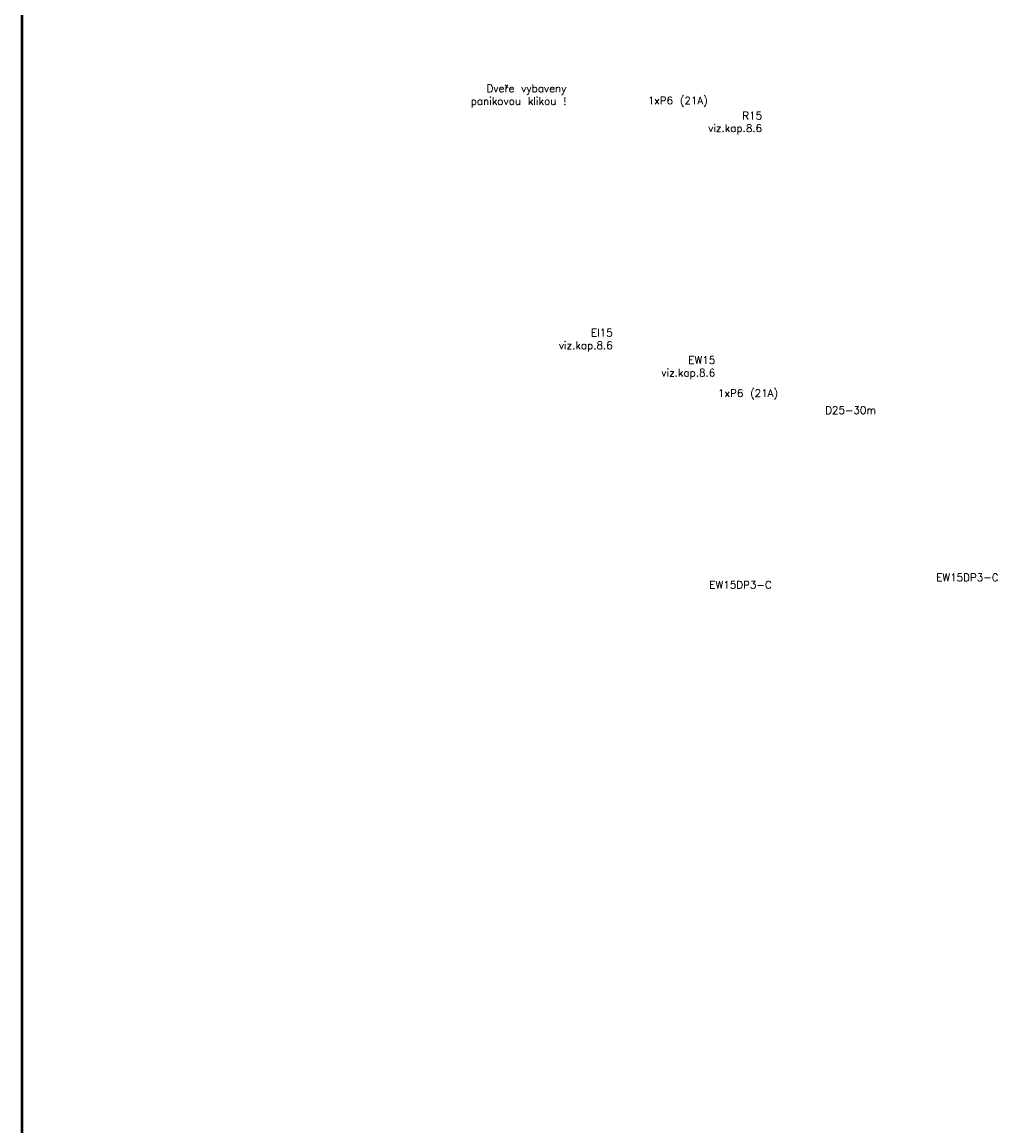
# Model space of a CAD drawing. Header units: millimetres. Extents: x 2886542 to 7567581, y -792623 to 134766.
# Tile 158 of 256: x 4574218 to 4614098, y -381583 to -336834. Entities that reach past the tile are written whole.
import ezdxf

# ---------------------------------------------------------------- set-up
doc = ezdxf.new("R2010")
doc.units = ezdxf.units.MM
doc.layers.add('požárničina', color=10, linetype='Continuous')
doc.styles.get("Standard").update_dxf_attribs({"font": 'arial.ttf'})

msp = doc.modelspace()

# ---------------------------------------------------------------- linework, layer by layer
at = {"layer": 'požárničina', "color": 1, "linetype": 'Continuous', "lineweight": 50}
msp.add_lwpolyline([(4574217.9, -230814.6), (4701283.9, -230814.6), (4701283.9, -448099.3), (4574217.9, -448099.3)], close=True, dxfattribs=at)

# ---------------------------------------------------------------- texts
at = {"layer": 'požárničina', "color": 1, "lineweight": 30, "char_height": 307.125, "width": 715494.708, "attachment_point": 3}
for s, insert in [('{\\Ftxt,bigfont|c238;Dveře vybaveny \\Ppanikovou klikou !}', (4596281.5, -339369.1)), ('{\\Ftxt,bigfont|c238;1xP6 (21A)}', (4602012.9, -339859.5)), ('{\\Ftxt,bigfont|c238;R15\\Pviz.kap.8.6}', (4604213.8, -340470.7)), ('{\\Ftxt,bigfont|c238;EI15\\Pviz.kap.8.6}', (4598159.2, -349272.2)), ('{\\Ftxt,bigfont|c238;EW15\\Pviz.kap.8.6}', (4602316.7, -350382.3)), ('{\\Ftxt,bigfont|c238;1xP6 (21A)}', (4604860.6, -351724.2)), ('{\\Ftxt,bigfont|c238;D25-30m}', (4608837.5, -352415.6)), ('{\\Ftxt,bigfont|c238;EW15DP3-C}', (4613798.7, -359194)), ('{\\Ftxt,bigfont|c238;EW15DP3-C}', (4604603.7, -359494))]:
    msp.add_mtext(s, dxfattribs=dict(at, insert=insert))

doc.saveas('drawing.dxf')
